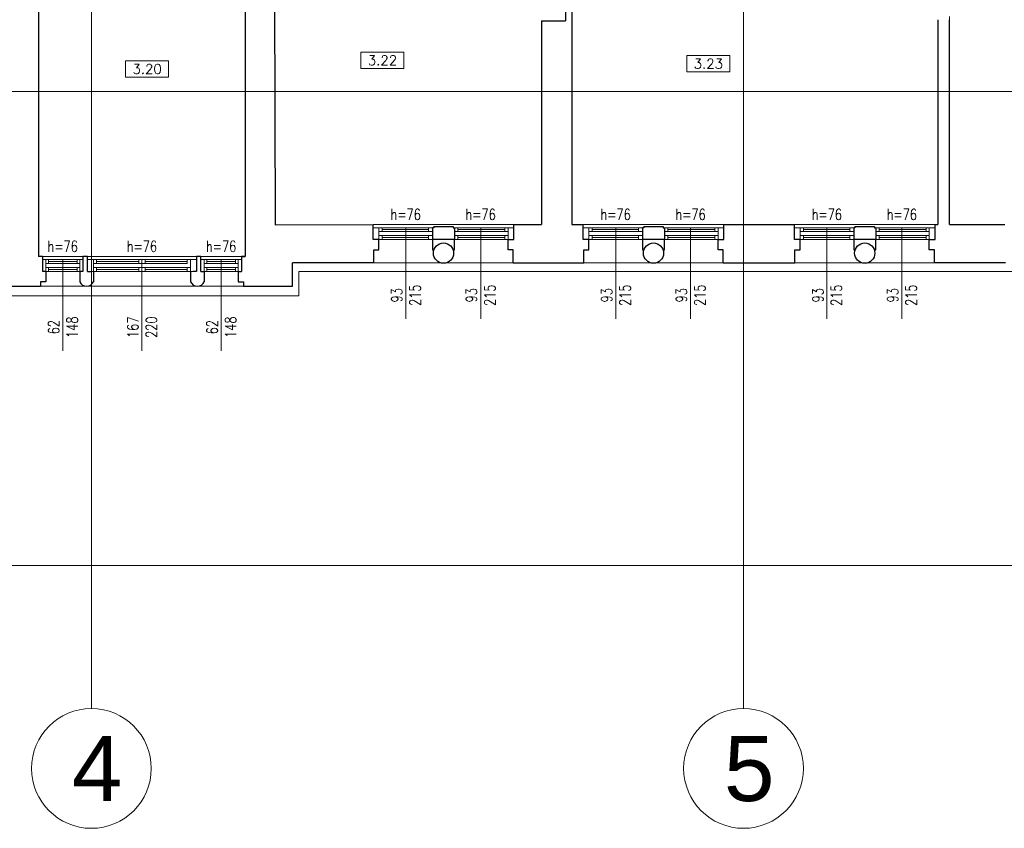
# Model space of a CAD drawing. Header units: millimetres. Extents: x -5254 to 173417, y -28809 to -6400.
# Tile 101 of 256: x 52380 to 53890, y -13476 to -12236. Entities that reach past the tile are written whole.
import ezdxf

# ---------------------------------------------------------------- set-up
doc = ezdxf.new("R2010")
doc.units = ezdxf.units.MM
for name, color, linetype, lineweight in [('_MW_ppoż', 7, 'Continuous', 0), ('m_cienka', 7, 'Continuous', 5), ('m_stolarka', 7, 'Continuous', 9), ('m_tekst', 7, 'Continuous', 13), ('m_widok', 7, 'Continuous', 9), ('m_ściany', 7, 'Continuous', 30)]:
    doc.layers.add(name, color=color, linetype=linetype, lineweight=lineweight)
doc.styles.add('ROMANS', font='Romans.shx', dxfattribs={"height": 0.2})
doc.styles.get("Standard").update_dxf_attribs({"font": 'arial.ttf'})
doc.styles.add('styl1', font='simplex.shx', dxfattribs={"width": 0.75})

# ---------------------------------------------------------------- blocks, each defined once
blk = doc.blocks.new('zw$A8B1')
at = {"layer": '_MW_ppoż', "color": 251}
for points in [[(3901.8, 4225.7), (3901.8, 183.5)], [(4901.8, 4225.7), (4901.8, 183.5)], [(183.5, 1129.9), (7578, 1129.9)], [(183.5, 402.9), (7578, 402.9)]]:
    blk.add_lwpolyline(points, dxfattribs=at)
for centre in [(3901.8, 91.8), (4901.8, 91.8)]:
    blk.add_circle(centre, 91.8, dxfattribs=at)
at = {"layer": '_MW_ppoż', "color": 251, "char_height": 100, "width": 98.152, "attachment_point": 1}
for s, insert in [('4', (3871.7, 141.8)), ('5', (4871.7, 141.8))]:
    blk.add_mtext(s, dxfattribs=dict(at, insert=insert))

msp = doc.modelspace()

# ---------------------------------------------------------------- linework, layer by layer
at = {"layer": 'm_cienka'}
for p, q in [((52903.26, -12285.67), (52903.26, -12310.67)), ((52969.26, -12285.67), (52903.26, -12285.67)), ((52969.26, -12310.67), (52969.26, -12285.67)), ((53403.03, -12290.8), (53403.03, -12315.8)), ((53469.03, -12290.8), (53403.03, -12290.8)), ((53469.03, -12315.8), (53469.03, -12290.8)), ((52542.32, -12298.9), (52542.32, -12323.9)), ((52608.32, -12298.9), (52542.32, -12298.9)), ((52608.32, -12323.9), (52608.32, -12298.9)), ((52903.26, -12310.67), (52969.26, -12310.67)), ((53403.03, -12315.8), (53469.03, -12315.8)), ((52542.32, -12323.9), (52608.32, -12323.9))]:
    msp.add_line(p, q, dxfattribs=at)
at = {"layer": 'm_cienka', "ltscale": 3}
for p, q in [((52971.91, -12554.78), (52971.91, -12694.78)), ((53086.88, -12554.78), (53086.88, -12694.78)), ((53293.91, -12554.78), (53293.91, -12694.78)), ((53408.88, -12554.78), (53408.88, -12694.78)), ((53617.91, -12554.78), (53617.91, -12694.78)), ((53732.88, -12554.78), (53732.88, -12694.78)), ((52445.91, -12603.78), (52445.91, -12743.78)), ((52567.41, -12603.78), (52567.41, -12743.78)), ((52688.91, -12603.78), (52688.91, -12743.78))]:
    msp.add_line(p, q, dxfattribs=at)
at = {"layer": 'm_cienka', "ltscale": 2}
msp.add_lwpolyline([(52310.91, -12659.08), (52807.91, -12659.08), (52807.91, -12622.18), (54501.91, -12622.18), (54501.91, -13075.68), (55629.91, -13075.68), (55629.91, -11883.58), (55736.91, -11883.58), (55736.91, -11359.58), (55629.91, -11359.58), (55629.91, -10162.58), (54502.91, -10162.58), (54502.91, -11376.28), (53248.91, -11376.28), (53248.91, -10382.58), (51941.76, -10382.58)], dxfattribs=at)
at = {"layer": 'm_stolarka', "ltscale": 3}
msp.add_line((53805.91, -12235.78), (53805.91, -12230.78), dxfattribs=at)
at = {"layer": 'm_stolarka'}
for p, q in [((52966.09, -12304.98), (52966.09, -12304.98)), ((52605.14, -12318.2), (52605.14, -12318.2)), ((53465.86, -12310.11), (53465.86, -12310.11)), ((53012.91, -12554.78), (52930.91, -12554.78)), ((53012.91, -12560.78), (52930.91, -12560.78)), ((52935.91, -12560.78), (52935.91, -12554.78)), ((53006.99, -12557.78), (52935.91, -12557.78)), ((53006.99, -12560.78), (53006.99, -12554.78)), ((53128.91, -12554.78), (53046.91, -12554.78)), ((53128.91, -12560.78), (53046.91, -12560.78)), ((53051.91, -12560.78), (53051.91, -12554.78)), ((53123.91, -12557.78), (53051.91, -12557.78)), ((53123.91, -12560.78), (53123.91, -12554.78)), ((53334.91, -12554.78), (53252.91, -12554.78)), ((53334.91, -12560.78), (53252.91, -12560.78)), ((53257.91, -12560.78), (53257.91, -12554.78)), ((53328.99, -12557.78), (53257.91, -12557.78)), ((53328.99, -12560.78), (53328.99, -12554.78)), ((53450.91, -12554.78), (53368.91, -12554.78)), ((53450.91, -12560.78), (53368.91, -12560.78)), ((53373.91, -12560.78), (53373.91, -12554.78)), ((53445.91, -12557.78), (53373.91, -12557.78)), ((53445.91, -12560.78), (53445.91, -12554.78)), ((53658.91, -12554.78), (53576.91, -12554.78)), ((53658.91, -12560.78), (53576.91, -12560.78)), ((53581.91, -12560.78), (53581.91, -12554.78)), ((53652.99, -12557.78), (53581.91, -12557.78)), ((53652.99, -12560.78), (53652.99, -12554.78)), ((53774.91, -12554.78), (53692.91, -12554.78)), ((53774.91, -12560.78), (53692.91, -12560.78)), ((53697.91, -12560.78), (53697.91, -12554.78)), ((53769.91, -12557.78), (53697.91, -12557.78)), ((53769.91, -12560.78), (53769.91, -12554.78)), ((53012.91, -12566.78), (52930.91, -12566.78)), ((53012.91, -12572.78), (52930.91, -12572.78)), ((52935.91, -12566.78), (52935.91, -12572.78)), ((52935.91, -12569.78), (53006.99, -12569.78)), ((53006.99, -12566.78), (53006.99, -12572.78)), ((53128.91, -12566.78), (53046.91, -12566.78)), ((53128.91, -12572.78), (53046.91, -12572.78)), ((53051.91, -12566.78), (53051.91, -12572.78)), ((53051.91, -12569.78), (53123.91, -12569.78)), ((53123.91, -12566.78), (53123.91, -12572.78)), ((53334.91, -12566.78), (53252.91, -12566.78)), ((53334.91, -12572.78), (53252.91, -12572.78)), ((53257.91, -12566.78), (53257.91, -12572.78)), ((53257.91, -12569.78), (53328.99, -12569.78)), ((53328.99, -12566.78), (53328.99, -12572.78)), ((53450.91, -12566.78), (53368.91, -12566.78)), ((53450.91, -12572.78), (53368.91, -12572.78)), ((53373.91, -12566.78), (53373.91, -12572.78)), ((53373.91, -12569.78), (53445.91, -12569.78)), ((53445.91, -12566.78), (53445.91, -12572.78)), ((53658.91, -12566.78), (53576.91, -12566.78)), ((53658.91, -12572.78), (53576.91, -12572.78)), ((53581.91, -12566.78), (53581.91, -12572.78)), ((53581.91, -12569.78), (53652.99, -12569.78)), ((53652.99, -12566.78), (53652.99, -12572.78)), ((53774.91, -12566.78), (53692.91, -12566.78)), ((53774.91, -12572.78), (53692.91, -12572.78)), ((53697.91, -12566.78), (53697.91, -12572.78)), ((53697.91, -12569.78), (53769.91, -12569.78)), ((53769.91, -12566.78), (53769.91, -12572.78)), ((52419.91, -12603.78), (52471.91, -12603.78)), ((52423.91, -12606.78), (52467.91, -12606.78)), ((52567.41, -12603.78), (52492.91, -12603.78)), ((52497.91, -12609.78), (52497.91, -12603.78)), ((52562.41, -12606.78), (52497.91, -12606.78)), ((52567.41, -12603.78), (52562.41, -12603.78)), ((52562.41, -12609.78), (52562.41, -12603.78)), ((52567.41, -12603.78), (52572.41, -12603.78)), ((52567.41, -12603.78), (52641.91, -12603.78)), ((52567.41, -12609.78), (52567.41, -12603.78)), ((52567.41, -12609.78), (52567.41, -12603.78)), ((52572.41, -12609.78), (52572.41, -12603.78)), ((52572.41, -12606.78), (52636.91, -12606.78)), ((52636.91, -12609.78), (52636.91, -12603.78)), ((52662.91, -12603.78), (52714.91, -12603.78)), ((52666.91, -12606.78), (52710.91, -12606.78)), ((52419.91, -12609.78), (52471.91, -12609.78)), ((52419.91, -12615.78), (52471.91, -12615.78)), ((52419.91, -12621.78), (52471.91, -12621.78)), ((52423.91, -12618.78), (52467.91, -12618.78)), ((52567.41, -12609.78), (52492.91, -12609.78)), ((52567.41, -12615.78), (52492.91, -12615.78)), ((52567.41, -12621.78), (52492.91, -12621.78)), ((52497.91, -12615.78), (52497.91, -12621.78)), ((52497.91, -12618.78), (52562.41, -12618.78)), ((52567.41, -12609.78), (52562.41, -12609.78)), ((52567.41, -12615.78), (52562.41, -12615.78)), ((52562.41, -12615.78), (52562.41, -12621.78)), ((52567.41, -12621.78), (52562.41, -12621.78)), ((52567.41, -12609.78), (52572.41, -12609.78)), ((52567.41, -12609.78), (52636.91, -12609.78)), ((52567.41, -12615.78), (52572.41, -12615.78)), ((52567.41, -12615.78), (52641.91, -12615.78)), ((52567.41, -12621.78), (52567.41, -12615.78)), ((52567.41, -12621.78), (52567.41, -12615.78)), ((52567.41, -12621.78), (52572.41, -12621.78)), ((52567.41, -12621.78), (52641.91, -12621.78)), ((52572.41, -12615.78), (52572.41, -12621.78)), ((52636.91, -12618.78), (52572.41, -12618.78)), ((52636.91, -12615.78), (52636.91, -12621.78)), ((52662.91, -12609.78), (52714.91, -12609.78)), ((52662.91, -12615.78), (52714.91, -12615.78)), ((52662.91, -12621.78), (52714.91, -12621.78)), ((52666.91, -12618.78), (52710.91, -12618.78))]:
    msp.add_line(p, q, dxfattribs=at)
for points in [[(52921.91, -12554.78), (52930.91, -12554.78), (52930.91, -12572.78), (52921.91, -12572.78)], [(53137.91, -12554.78), (53128.91, -12554.78), (53128.91, -12572.78), (53137.91, -12572.78)], [(53243.91, -12554.78), (53252.91, -12554.78), (53252.91, -12572.78), (53243.91, -12572.78)], [(53459.91, -12554.78), (53450.91, -12554.78), (53450.91, -12572.78), (53459.91, -12572.78)], [(53567.91, -12554.78), (53576.91, -12554.78), (53576.91, -12572.78), (53567.91, -12572.78)], [(53783.91, -12554.78), (53774.91, -12554.78), (53774.91, -12572.78), (53783.91, -12572.78)], [(52419.91, -12603.78), (52414.91, -12603.78), (52414.91, -12621.78), (52419.91, -12621.78)], [(52476.91, -12603.78), (52471.91, -12603.78), (52471.91, -12621.78), (52476.91, -12621.78)], [(52483.91, -12603.78), (52492.91, -12603.78), (52492.91, -12621.78), (52483.91, -12621.78)], [(52650.91, -12603.78), (52641.91, -12603.78), (52641.91, -12621.78), (52650.91, -12621.78)], [(52662.91, -12603.78), (52657.91, -12603.78), (52657.91, -12621.78), (52662.91, -12621.78)], [(52719.91, -12603.78), (52714.91, -12603.78), (52714.91, -12621.78), (52719.91, -12621.78)]]:
    msp.add_lwpolyline(points, close=True, dxfattribs=at)
for points in [[(52423.91, -12609.78), (52423.91, -12603.78)], [(52467.91, -12609.78), (52467.91, -12603.78)], [(52666.91, -12609.78), (52666.91, -12603.78)], [(52710.91, -12609.78), (52710.91, -12603.78)], [(52423.91, -12621.78), (52423.91, -12615.78)], [(52467.91, -12621.78), (52467.91, -12615.78)], [(52666.91, -12621.78), (52666.91, -12615.78)], [(52710.91, -12621.78), (52710.91, -12615.78)]]:
    msp.add_lwpolyline(points, dxfattribs=at)
at = {"layer": 'm_widok'}
for p, q in [((52921.91, -12549.78), (53137.91, -12549.78)), ((53243.91, -12549.78), (53459.91, -12549.78)), ((53567.91, -12549.78), (53783.91, -12549.78)), ((52476.91, -12598.78), (52414.91, -12598.78)), ((52483.91, -12598.78), (52650.91, -12598.78)), ((52657.91, -12598.78), (52719.91, -12598.78)), ((53026.01, -12608.78), (52922.91, -12608.78)), ((53136.91, -12608.78), (53033.82, -12608.78)), ((53348.01, -12608.78), (53244.91, -12608.78)), ((53458.91, -12608.78), (53355.82, -12608.78)), ((53672.01, -12608.78), (53568.91, -12608.78)), ((53782.91, -12608.78), (53679.82, -12608.78)), ((52411.91, -12644.58), (52651.64, -12644.58)), ((52652.41, -12644.61), (52722.91, -12644.58))]:
    msp.add_line(p, q, dxfattribs=at)
at = {"layer": 'm_ściany'}
for p, q in [((52408.91, -11843.78), (52408.91, -12598.78)), ((52725.91, -11843.78), (52725.91, -12598.78)), ((52769.91, -12038.78), (52771.92, -12550.37)), ((53226.91, -12123.78), (53226.91, -12549.78)), ((53179.91, -12237.78), (53216.91, -12237.78)), ((53179.91, -12237.78), (53179.91, -12549.78)), ((53787.91, -12235.78), (53787.91, -12549.78)), ((53805.91, -12549.78), (53805.91, -12235.78)), ((52771.92, -12550.37), (52921.91, -12549.78)), ((52921.91, -12572.78), (52921.91, -12549.78)), ((53137.91, -12549.78), (53179.91, -12549.78)), ((53137.91, -12572.78), (53137.91, -12549.78)), ((53226.91, -12549.78), (53243.91, -12549.78)), ((53243.91, -12572.78), (53243.91, -12549.78)), ((53459.91, -12572.78), (53459.91, -12549.78)), ((53567.91, -12572.78), (53567.91, -12549.78)), ((53783.91, -12572.78), (53783.91, -12549.78)), ((53805.91, -12549.78), (53890.91, -12549.78)), ((52930.91, -12572.78), (52921.91, -12572.78)), ((52930.91, -12588.78), (52930.91, -12572.78)), ((53012.91, -12572.78), (53012.91, -12588.78)), ((53046.91, -12572.78), (53012.91, -12572.78)), ((53046.91, -12588.78), (53046.91, -12572.78)), ((53128.91, -12588.78), (53128.91, -12572.78)), ((53128.91, -12572.78), (53137.91, -12572.78)), ((53252.91, -12572.78), (53243.91, -12572.78)), ((53252.91, -12588.78), (53252.91, -12572.78)), ((53334.91, -12572.78), (53334.91, -12588.78)), ((53368.91, -12572.78), (53334.91, -12572.78)), ((53368.91, -12588.78), (53368.91, -12572.78)), ((53450.91, -12588.78), (53450.91, -12572.78)), ((53450.91, -12572.78), (53459.91, -12572.78)), ((53576.91, -12572.78), (53567.91, -12572.78)), ((53576.91, -12588.78), (53576.91, -12572.78)), ((53658.91, -12572.78), (53658.91, -12588.78)), ((53692.91, -12572.78), (53658.91, -12572.78)), ((53692.91, -12588.78), (53692.91, -12572.78)), ((53774.91, -12588.78), (53774.91, -12572.78)), ((53774.91, -12572.78), (53783.91, -12572.78)), ((52922.91, -12608.78), (52922.91, -12588.78)), ((52922.91, -12588.78), (52930.91, -12588.78)), ((53012.91, -12588.78), (53015.24, -12588.78)), ((53044.59, -12588.78), (53046.91, -12588.78)), ((53136.91, -12588.78), (53128.91, -12588.78)), ((53136.91, -12608.78), (53136.91, -12588.78)), ((53244.91, -12608.78), (53244.91, -12588.78)), ((53244.91, -12588.78), (53252.91, -12588.78)), ((53334.91, -12588.78), (53337.24, -12588.78)), ((53366.59, -12588.78), (53368.91, -12588.78)), ((53458.91, -12588.78), (53450.91, -12588.78)), ((53458.91, -12608.78), (53458.91, -12588.78)), ((53568.91, -12608.78), (53568.91, -12588.78)), ((53568.91, -12588.78), (53576.91, -12588.78)), ((53658.91, -12588.78), (53661.24, -12588.78)), ((53690.59, -12588.78), (53692.91, -12588.78)), ((53782.91, -12588.78), (53774.91, -12588.78)), ((53782.91, -12608.78), (53782.91, -12588.78)), ((52414.91, -12598.78), (52408.91, -12598.78)), ((52414.91, -12598.78), (52414.91, -12603.78)), ((52414.91, -12603.78), (52414.91, -12621.78)), ((52483.91, -12598.78), (52476.91, -12598.78)), ((52476.91, -12598.78), (52476.91, -12621.78)), ((52483.91, -12621.78), (52483.91, -12598.78)), ((52657.91, -12598.78), (52650.91, -12598.78)), ((52657.91, -12598.78), (52650.91, -12598.78)), ((52650.91, -12598.78), (52650.91, -12621.78)), ((52657.91, -12621.78), (52657.91, -12598.78)), ((52725.91, -12598.78), (52719.91, -12598.78)), ((52719.91, -12598.78), (52725.91, -12598.78)), ((52719.91, -12598.78), (52719.91, -12603.78)), ((52719.91, -12603.78), (52719.91, -12621.78)), ((52419.91, -12621.78), (52414.91, -12621.78)), ((52419.91, -12621.78), (52419.91, -12637.78)), ((52476.91, -12621.78), (52471.91, -12621.78)), ((52471.91, -12621.78), (52471.91, -12637.78)), ((52483.91, -12621.78), (52488.91, -12621.78)), ((52492.91, -12621.78), (52492.91, -12637.78)), ((52641.91, -12621.78), (52641.91, -12637.78)), ((52650.91, -12621.78), (52645.91, -12621.78)), ((52657.91, -12621.78), (52662.91, -12621.78)), ((52662.91, -12621.78), (52662.91, -12637.78)), ((52714.91, -12621.78), (52714.91, -12637.78)), ((52714.91, -12621.78), (52719.91, -12621.78)), ((52798.41, -12644.58), (52798.41, -12608.78)), ((52922.91, -12608.78), (52798.41, -12608.78)), ((52919.91, -12608.78), (52919.91, -12608.78)), ((53136.91, -12608.78), (53244.91, -12608.78)), ((53136.91, -12608.78), (53136.91, -12608.78)), ((53241.91, -12608.78), (53241.91, -12608.78)), ((53458.91, -12608.78), (53458.91, -12608.78)), ((53565.91, -12608.78), (53565.91, -12608.78)), ((53891.91, -12608.78), (53782.91, -12608.78)), ((53782.91, -12608.78), (53782.91, -12608.78)), ((53888.91, -12608.78), (53888.91, -12608.78)), ((52419.91, -12637.78), (52411.91, -12637.78)), ((52411.91, -12637.78), (52411.91, -12644.58)), ((52714.91, -12637.78), (52722.91, -12637.78)), ((52722.91, -12637.78), (52722.91, -12644.58)), ((52331.41, -12644.58), (52411.91, -12644.58)), ((52722.91, -12644.58), (52798.41, -12644.58))]:
    msp.add_line(p, q, dxfattribs=at)
at = {"layer": 'm_ściany', "ltscale": 3}
for p, q in [((53216.91, -12123.78), (53216.91, -12237.78)), ((53014.91, -12554.78), (53012.91, -12554.78)), ((53012.91, -12554.78), (53012.91, -12572.78)), ((53014.91, -12552.78), (53014.91, -12554.78)), ((53014.91, -12552.78), (53044.91, -12552.78)), ((53044.91, -12552.78), (53044.91, -12554.78)), ((53044.91, -12554.78), (53046.91, -12554.78)), ((53046.91, -12554.78), (53046.91, -12572.78)), ((53336.91, -12554.78), (53334.91, -12554.78)), ((53334.91, -12554.78), (53334.91, -12572.78)), ((53336.91, -12552.78), (53336.91, -12554.78)), ((53336.91, -12552.78), (53366.91, -12552.78)), ((53366.91, -12552.78), (53366.91, -12554.78)), ((53366.91, -12554.78), (53368.91, -12554.78)), ((53368.91, -12554.78), (53368.91, -12572.78)), ((53459.91, -12549.78), (53567.91, -12549.78)), ((53660.91, -12554.78), (53658.91, -12554.78)), ((53658.91, -12554.78), (53658.91, -12572.78)), ((53660.91, -12552.78), (53660.91, -12554.78)), ((53660.91, -12552.78), (53690.91, -12552.78)), ((53690.91, -12552.78), (53690.91, -12554.78)), ((53690.91, -12554.78), (53692.91, -12554.78)), ((53692.91, -12554.78), (53692.91, -12572.78)), ((53783.91, -12549.78), (53787.91, -12549.78)), ((53458.91, -12608.78), (53568.91, -12608.78))]:
    msp.add_line(p, q, dxfattribs=at)
at = {"layer": 'm_ściany'}
for centre in [(53029.91, -12593.78), (53351.91, -12593.78), (53675.91, -12593.78)]:
    msp.add_circle(centre, 15.5, dxfattribs=at)
for centre, start, end in [((52482.41, -12633.14), 203.84067, 336.15933), ((52652.41, -12633.13), 203.90142, 336.09858)]:
    msp.add_arc(centre, 11.48, start, end, dxfattribs=at)

# ---------------------------------------------------------------- block references
at = {"layer": '_MW_ppoż', "color": 251}
msp.add_blockref('zw$A8B1', (48588.15, -13476.01), dxfattribs=at)

# ---------------------------------------------------------------- texts
at = {"layer": 'm_tekst', "char_height": 15, "attachment_point": 5, "style": 'ROMANS'}
for s, insert in [('3.22', (52936.26, -12298.17)), ('3.20', (52575.32, -12311.4)), ('3.23', (53436.03, -12303.3))]:
    msp.add_mtext_dynamic_manual_height_columns(s, width=50, gutter_width=1, heights=[-15], dxfattribs=dict(at, insert=insert))
at = {"layer": 'm_tekst', "ltscale": 3, "char_height": 17, "attachment_point": 5, "style": 'styl1'}
for insert in [(52971.79, -12534.38), (53086.75, -12534.38), (53293.79, -12534.38), (53408.75, -12534.38), (53617.79, -12534.38), (53732.75, -12534.38), (52445.79, -12583.38), (52567.29, -12583.38), (52688.79, -12583.38)]:
    msp.add_mtext_dynamic_manual_height_columns('h=76', width=67.2517, gutter_width=350, heights=[-17], dxfattribs=dict(at, insert=insert))
at = {"layer": 'm_tekst', "ltscale": 3, "char_height": 17, "attachment_point": 5, "rotation": 90, "style": 'styl1'}
for s, insert in [('93\\P215', (52972.26, -12658.49)), ('93\\P215', (53086.88, -12658.49)), ('93\\P215', (53294.26, -12658.49)), ('93\\P215', (53408.88, -12658.49)), ('93\\P215', (53618.26, -12658.49)), ('93\\P215', (53732.88, -12658.49)), ('62\\P148', (52446.26, -12707.49)), ('167\\P220', (52567.76, -12707.49)), ('62\\P148', (52689.26, -12707.49))]:
    msp.add_mtext_dynamic_manual_height_columns(s, width=67.2517, gutter_width=350, heights=[-45.33], dxfattribs=dict(at, insert=insert))

doc.saveas('drawing.dxf')
